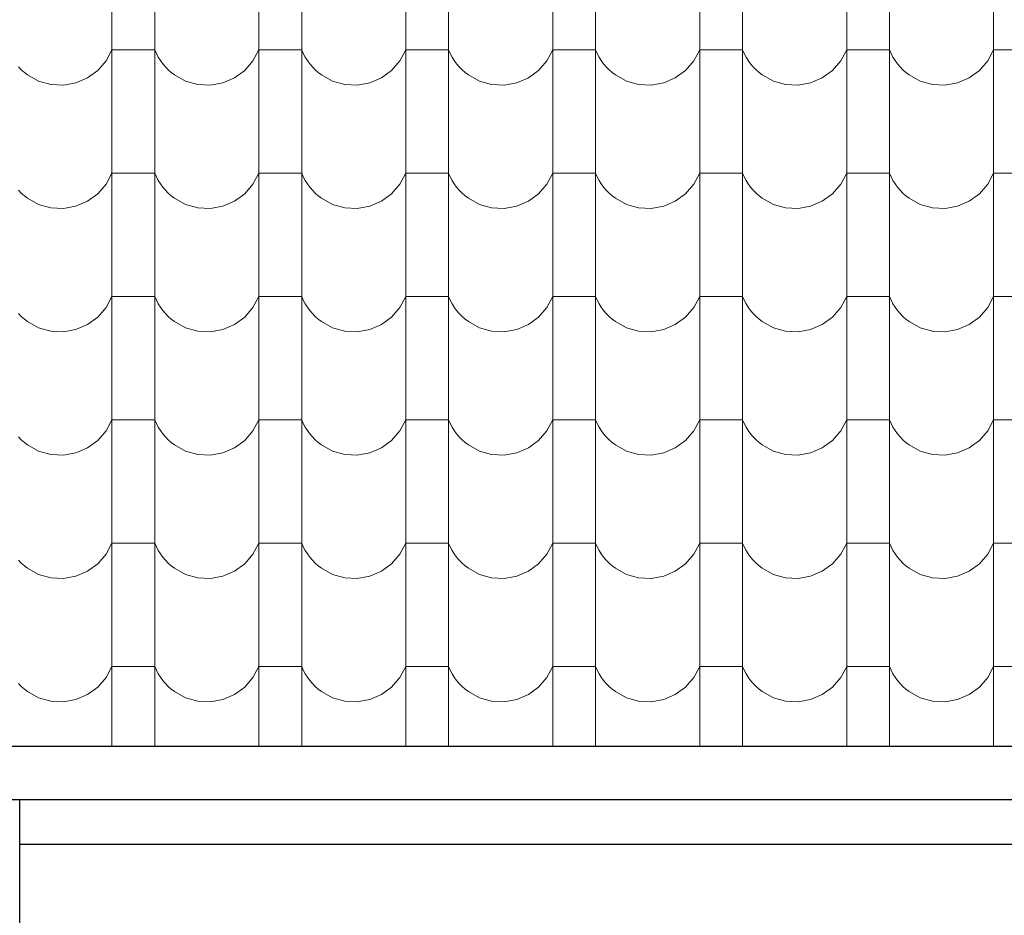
# Model space of a CAD drawing. Header units: millimetres. Extents: x -29624 to 9939, y -6894 to 6495.
# Tile 173 of 243: x 1704 to 1925, y -5473 to -5272. Entities that reach past the tile are written whole.
import ezdxf

# ---------------------------------------------------------------- set-up
doc = ezdxf.new("R2010")
doc.units = ezdxf.units.MM
doc.header["$MEASUREMENT"] = 0
doc.layers.add('810-G Ogólne', color=7, linetype='Continuous')
doc.layers.add('990-D Import IFC', color=7, linetype='Continuous')

# ---------------------------------------------------------------- blocks, each defined once
blk = doc.blocks.new('*X1830', base_point=(515069.4, 47309.9))
at = {"layer": '990-D Import IFC', "color": 251, "linetype": 'Continuous', "lineweight": 13, "true_color": 0x6a6a6a}
for p, q in [((527231.4, -40499.1), (527231.4, -40776.1)), ((527327.5, -40499.1), (527327.5, -40776.1)), ((527561.4, -40499.1), (527561.4, -40776.1)), ((527657.5, -40499.1), (527657.5, -40776.1)), ((527891.4, -40499.1), (527891.4, -40776.1)), ((527987.5, -40499.1), (527987.5, -40776.1)), ((528221.4, -40499.1), (528221.4, -40776.1)), ((528317.5, -40499.1), (528317.5, -40776.1)), ((528551.4, -40499.1), (528551.4, -40776.1)), ((528647.5, -40499.1), (528647.5, -40776.1)), ((528881.4, -40499.1), (528881.4, -40776.1)), ((528977.5, -40499.1), (528977.5, -40776.1)), ((529211.4, -40499.1), (529211.4, -40776.1)), ((527218.1, -40632.2), (527231.4, -40607.2)), ((527279.4, -40607.2), (527231.4, -40607.2)), ((527327.5, -40607.2), (527279.4, -40607.2)), ((527327.5, -40607.2), (527331.1, -40615.5)), ((527331.1, -40615.5), (527335.4, -40623.6)), ((527548.1, -40632.2), (527561.4, -40607.2)), ((527609.4, -40607.2), (527561.4, -40607.2)), ((527657.5, -40607.2), (527609.4, -40607.2)), ((527657.5, -40607.2), (527661.1, -40615.5)), ((527661.1, -40615.5), (527665.4, -40623.6)), ((527878.1, -40632.2), (527891.4, -40607.2)), ((527939.4, -40607.2), (527891.4, -40607.2)), ((527987.5, -40607.2), (527939.4, -40607.2)), ((527987.5, -40607.2), (527991.1, -40615.5)), ((527991.1, -40615.5), (527995.4, -40623.6)), ((528208.1, -40632.2), (528221.4, -40607.2)), ((528269.4, -40607.2), (528221.4, -40607.2)), ((528317.5, -40607.2), (528269.4, -40607.2)), ((528317.5, -40607.2), (528321.1, -40615.5)), ((528321.1, -40615.5), (528325.4, -40623.6)), ((528538.1, -40632.2), (528551.4, -40607.2)), ((528599.4, -40607.2), (528551.4, -40607.2)), ((528647.5, -40607.2), (528599.4, -40607.2)), ((528647.5, -40607.2), (528651.1, -40615.5)), ((528651.1, -40615.5), (528655.4, -40623.6)), ((528868.1, -40632.2), (528881.4, -40607.2)), ((528929.4, -40607.2), (528881.4, -40607.2)), ((528977.5, -40607.2), (528929.4, -40607.2)), ((528977.5, -40607.2), (528981.1, -40615.5)), ((528981.1, -40615.5), (528985.4, -40623.6)), ((529198.1, -40632.2), (529211.4, -40607.2)), ((529259.4, -40607.2), (529211.4, -40607.2)), ((527199.4, -40653.7), (527218.1, -40632.2)), ((527335.4, -40623.6), (527340.2, -40631.3)), ((527340.2, -40631.3), (527345.5, -40638.7)), ((527345.5, -40638.7), (527351.4, -40645.6)), ((527529.4, -40653.7), (527548.1, -40632.2)), ((527665.4, -40623.6), (527670.2, -40631.3)), ((527670.2, -40631.3), (527675.5, -40638.7)), ((527675.5, -40638.7), (527681.4, -40645.6)), ((527859.4, -40653.7), (527878.1, -40632.2)), ((527995.4, -40623.6), (528000.2, -40631.3)), ((528000.2, -40631.3), (528005.5, -40638.7)), ((528005.5, -40638.7), (528011.4, -40645.6)), ((528189.4, -40653.7), (528208.1, -40632.2)), ((528325.4, -40623.6), (528330.2, -40631.3)), ((528330.2, -40631.3), (528335.5, -40638.7)), ((528335.5, -40638.7), (528341.4, -40645.6)), ((528519.4, -40653.7), (528538.1, -40632.2)), ((528655.4, -40623.6), (528660.2, -40631.3)), ((528660.2, -40631.3), (528665.5, -40638.7)), ((528665.5, -40638.7), (528671.4, -40645.6)), ((528849.4, -40653.7), (528868.1, -40632.2)), ((528985.4, -40623.6), (528990.2, -40631.3)), ((528990.2, -40631.3), (528995.5, -40638.7)), ((528995.5, -40638.7), (529001.4, -40645.6)), ((529179.4, -40653.7), (529198.1, -40632.2)), ((527021.4, -40645.6), (527027.8, -40652.1)), ((527027.8, -40652.1), (527034.6, -40658.2)), ((527034.6, -40658.2), (527041.9, -40663.7)), ((527041.9, -40663.7), (527066.7, -40677.4)), ((527176.5, -40670.4), (527199.4, -40653.7)), ((527351.4, -40645.6), (527357.8, -40652.1)), ((527357.8, -40652.1), (527364.6, -40658.2)), ((527364.6, -40658.2), (527371.9, -40663.7)), ((527371.9, -40663.7), (527396.7, -40677.4)), ((527506.5, -40670.4), (527529.4, -40653.7)), ((527681.4, -40645.6), (527687.8, -40652.1)), ((527687.8, -40652.1), (527694.6, -40658.2)), ((527694.6, -40658.2), (527701.9, -40663.7)), ((527701.9, -40663.7), (527726.7, -40677.4)), ((527836.5, -40670.4), (527859.4, -40653.7)), ((528011.4, -40645.6), (528017.8, -40652.1)), ((528017.8, -40652.1), (528024.6, -40658.2)), ((528024.6, -40658.2), (528031.9, -40663.7)), ((528031.9, -40663.7), (528056.7, -40677.4)), ((528166.5, -40670.4), (528189.4, -40653.7)), ((528341.4, -40645.6), (528347.8, -40652.1)), ((528347.8, -40652.1), (528354.6, -40658.2)), ((528354.6, -40658.2), (528361.9, -40663.7)), ((528361.9, -40663.7), (528386.7, -40677.4)), ((528496.5, -40670.4), (528519.4, -40653.7)), ((528671.4, -40645.6), (528677.8, -40652.1)), ((528677.8, -40652.1), (528684.6, -40658.2)), ((528684.6, -40658.2), (528691.9, -40663.7)), ((528691.9, -40663.7), (528716.7, -40677.4)), ((528826.5, -40670.4), (528849.4, -40653.7)), ((529001.4, -40645.6), (529007.8, -40652.1)), ((529007.8, -40652.1), (529014.6, -40658.2)), ((529014.6, -40658.2), (529021.9, -40663.7)), ((529021.9, -40663.7), (529046.7, -40677.4)), ((529156.5, -40670.4), (529179.4, -40653.7)), ((527066.7, -40677.4), (527094.1, -40685.1)), ((527094.1, -40685.1), (527122.4, -40686.5)), ((527122.4, -40686.5), (527150.4, -40681.5)), ((527150.4, -40681.5), (527176.5, -40670.4)), ((527396.7, -40677.4), (527424.1, -40685.1)), ((527424.1, -40685.1), (527452.4, -40686.5)), ((527452.4, -40686.5), (527480.4, -40681.5)), ((527480.4, -40681.5), (527506.5, -40670.4)), ((527726.7, -40677.4), (527754.1, -40685.1)), ((527754.1, -40685.1), (527782.4, -40686.5)), ((527782.4, -40686.5), (527810.4, -40681.5)), ((527810.4, -40681.5), (527836.5, -40670.4)), ((528056.7, -40677.4), (528084.1, -40685.1)), ((528084.1, -40685.1), (528112.4, -40686.5)), ((528112.4, -40686.5), (528140.4, -40681.5)), ((528140.4, -40681.5), (528166.5, -40670.4)), ((528386.7, -40677.4), (528414.1, -40685.1)), ((528414.1, -40685.1), (528442.4, -40686.5)), ((528442.4, -40686.5), (528470.4, -40681.5)), ((528470.4, -40681.5), (528496.5, -40670.4)), ((528716.7, -40677.4), (528744.1, -40685.1)), ((528744.1, -40685.1), (528772.4, -40686.5)), ((528772.4, -40686.5), (528800.4, -40681.5)), ((528800.4, -40681.5), (528826.5, -40670.4)), ((529046.7, -40677.4), (529074.1, -40685.1)), ((529074.1, -40685.1), (529102.4, -40686.5)), ((529102.4, -40686.5), (529130.4, -40681.5)), ((529130.4, -40681.5), (529156.5, -40670.4)), ((527231.4, -40776.1), (527231.4, -41053.1)), ((527327.5, -40776.1), (527327.5, -41053.1)), ((527561.4, -40776.1), (527561.4, -41053.1)), ((527657.5, -40776.1), (527657.5, -41053.1)), ((527891.4, -40776.1), (527891.4, -41053.1)), ((527987.5, -40776.1), (527987.5, -41053.1)), ((528221.4, -40776.1), (528221.4, -41053.1)), ((528317.5, -40776.1), (528317.5, -41053.1)), ((528551.4, -40776.1), (528551.4, -41053.1)), ((528647.5, -40776.1), (528647.5, -41053.1)), ((528881.4, -40776.1), (528881.4, -41053.1)), ((528977.5, -40776.1), (528977.5, -41053.1)), ((529211.4, -40776.1), (529211.4, -41053.1)), ((527218.1, -40909.2), (527231.4, -40884.2)), ((527279.4, -40884.2), (527231.4, -40884.2)), ((527327.5, -40884.2), (527279.4, -40884.2)), ((527327.5, -40884.2), (527331.1, -40892.5)), ((527548.1, -40909.2), (527561.4, -40884.2)), ((527609.4, -40884.2), (527561.4, -40884.2)), ((527657.5, -40884.2), (527609.4, -40884.2)), ((527657.5, -40884.2), (527661.1, -40892.5)), ((527878.1, -40909.2), (527891.4, -40884.2)), ((527939.4, -40884.2), (527891.4, -40884.2)), ((527987.5, -40884.2), (527939.4, -40884.2)), ((527987.5, -40884.2), (527991.1, -40892.5)), ((528208.1, -40909.2), (528221.4, -40884.2)), ((528269.4, -40884.2), (528221.4, -40884.2)), ((528317.5, -40884.2), (528269.4, -40884.2)), ((528317.5, -40884.2), (528321.1, -40892.5)), ((528538.1, -40909.2), (528551.4, -40884.2)), ((528599.4, -40884.2), (528551.4, -40884.2)), ((528647.5, -40884.2), (528599.4, -40884.2)), ((528647.5, -40884.2), (528651.1, -40892.5)), ((528868.1, -40909.2), (528881.4, -40884.2)), ((528929.4, -40884.2), (528881.4, -40884.2)), ((528977.5, -40884.2), (528929.4, -40884.2)), ((528977.5, -40884.2), (528981.1, -40892.5)), ((529198.1, -40909.2), (529211.4, -40884.2)), ((529259.4, -40884.2), (529211.4, -40884.2)), ((527331.1, -40892.5), (527335.4, -40900.6)), ((527335.4, -40900.6), (527340.2, -40908.3)), ((527661.1, -40892.5), (527665.4, -40900.6)), ((527665.4, -40900.6), (527670.2, -40908.3)), ((527991.1, -40892.5), (527995.4, -40900.6)), ((527995.4, -40900.6), (528000.2, -40908.3)), ((528321.1, -40892.5), (528325.4, -40900.6)), ((528325.4, -40900.6), (528330.2, -40908.3)), ((528651.1, -40892.5), (528655.4, -40900.6)), ((528655.4, -40900.6), (528660.2, -40908.3)), ((528981.1, -40892.5), (528985.4, -40900.6)), ((528985.4, -40900.6), (528990.2, -40908.3)), ((527021.4, -40922.6), (527027.8, -40929.1)), ((527027.8, -40929.1), (527034.6, -40935.2)), ((527199.4, -40930.7), (527218.1, -40909.2)), ((527340.2, -40908.3), (527345.5, -40915.7)), ((527345.5, -40915.7), (527351.4, -40922.6)), ((527351.4, -40922.6), (527357.8, -40929.1)), ((527357.8, -40929.1), (527364.6, -40935.2)), ((527529.4, -40930.7), (527548.1, -40909.2)), ((527670.2, -40908.3), (527675.5, -40915.7)), ((527675.5, -40915.7), (527681.4, -40922.6)), ((527681.4, -40922.6), (527687.8, -40929.1)), ((527687.8, -40929.1), (527694.6, -40935.2)), ((527859.4, -40930.7), (527878.1, -40909.2)), ((528000.2, -40908.3), (528005.5, -40915.7)), ((528005.5, -40915.7), (528011.4, -40922.6)), ((528011.4, -40922.6), (528017.8, -40929.1)), ((528017.8, -40929.1), (528024.6, -40935.2)), ((528189.4, -40930.7), (528208.1, -40909.2)), ((528330.2, -40908.3), (528335.5, -40915.7)), ((528335.5, -40915.7), (528341.4, -40922.6)), ((528341.4, -40922.6), (528347.8, -40929.1)), ((528347.8, -40929.1), (528354.6, -40935.2)), ((528519.4, -40930.7), (528538.1, -40909.2)), ((528660.2, -40908.3), (528665.5, -40915.7)), ((528665.5, -40915.7), (528671.4, -40922.6)), ((528671.4, -40922.6), (528677.8, -40929.1)), ((528677.8, -40929.1), (528684.6, -40935.2)), ((528849.4, -40930.7), (528868.1, -40909.2)), ((528990.2, -40908.3), (528995.5, -40915.7)), ((528995.5, -40915.7), (529001.4, -40922.6)), ((529001.4, -40922.6), (529007.8, -40929.1)), ((529007.8, -40929.1), (529014.6, -40935.2)), ((529179.4, -40930.7), (529198.1, -40909.2)), ((527034.6, -40935.2), (527041.9, -40940.7)), ((527041.9, -40940.7), (527066.7, -40954.4)), ((527150.4, -40958.5), (527176.5, -40947.4)), ((527176.5, -40947.4), (527199.4, -40930.7)), ((527364.6, -40935.2), (527371.9, -40940.7)), ((527371.9, -40940.7), (527396.7, -40954.4)), ((527480.4, -40958.5), (527506.5, -40947.4)), ((527506.5, -40947.4), (527529.4, -40930.7)), ((527694.6, -40935.2), (527701.9, -40940.7)), ((527701.9, -40940.7), (527726.7, -40954.4)), ((527810.4, -40958.5), (527836.5, -40947.4)), ((527836.5, -40947.4), (527859.4, -40930.7)), ((528024.6, -40935.2), (528031.9, -40940.7)), ((528031.9, -40940.7), (528056.7, -40954.4)), ((528140.4, -40958.5), (528166.5, -40947.4)), ((528166.5, -40947.4), (528189.4, -40930.7)), ((528354.6, -40935.2), (528361.9, -40940.7)), ((528361.9, -40940.7), (528386.7, -40954.4)), ((528470.4, -40958.5), (528496.5, -40947.4)), ((528496.5, -40947.4), (528519.4, -40930.7)), ((528684.6, -40935.2), (528691.9, -40940.7)), ((528691.9, -40940.7), (528716.7, -40954.4)), ((528800.4, -40958.5), (528826.5, -40947.4)), ((528826.5, -40947.4), (528849.4, -40930.7)), ((529014.6, -40935.2), (529021.9, -40940.7)), ((529021.9, -40940.7), (529046.7, -40954.4)), ((529130.4, -40958.5), (529156.5, -40947.4)), ((529156.5, -40947.4), (529179.4, -40930.7)), ((527066.7, -40954.4), (527094.1, -40962.1)), ((527094.1, -40962.1), (527122.4, -40963.5)), ((527122.4, -40963.5), (527150.4, -40958.5)), ((527396.7, -40954.4), (527424.1, -40962.1)), ((527424.1, -40962.1), (527452.4, -40963.5)), ((527452.4, -40963.5), (527480.4, -40958.5)), ((527726.7, -40954.4), (527754.1, -40962.1)), ((527754.1, -40962.1), (527782.4, -40963.5)), ((527782.4, -40963.5), (527810.4, -40958.5)), ((528056.7, -40954.4), (528084.1, -40962.1)), ((528084.1, -40962.1), (528112.4, -40963.5)), ((528112.4, -40963.5), (528140.4, -40958.5)), ((528386.7, -40954.4), (528414.1, -40962.1)), ((528414.1, -40962.1), (528442.4, -40963.5)), ((528442.4, -40963.5), (528470.4, -40958.5)), ((528716.7, -40954.4), (528744.1, -40962.1)), ((528744.1, -40962.1), (528772.4, -40963.5)), ((528772.4, -40963.5), (528800.4, -40958.5)), ((529046.7, -40954.4), (529074.1, -40962.1)), ((529074.1, -40962.1), (529102.4, -40963.5)), ((529102.4, -40963.5), (529130.4, -40958.5)), ((527231.4, -41053.1), (527231.4, -41330.1)), ((527327.5, -41053.1), (527327.5, -41330.1)), ((527561.4, -41053.1), (527561.4, -41330.1)), ((527657.5, -41053.1), (527657.5, -41330.1)), ((527891.4, -41053.1), (527891.4, -41330.1)), ((527987.5, -41053.1), (527987.5, -41330.1)), ((528221.4, -41053.1), (528221.4, -41330.1)), ((528317.5, -41053.1), (528317.5, -41330.1)), ((528551.4, -41053.1), (528551.4, -41330.1)), ((528647.5, -41053.1), (528647.5, -41330.1)), ((528881.4, -41053.1), (528881.4, -41330.1)), ((528977.5, -41053.1), (528977.5, -41330.1)), ((529211.4, -41053.1), (529211.4, -41330.1)), ((527218.1, -41186.2), (527231.4, -41161.2)), ((527279.4, -41161.2), (527231.4, -41161.2)), ((527327.5, -41161.2), (527279.4, -41161.2)), ((527327.5, -41161.2), (527331.1, -41169.5)), ((527331.1, -41169.5), (527335.4, -41177.6)), ((527548.1, -41186.2), (527561.4, -41161.2)), ((527609.4, -41161.2), (527561.4, -41161.2)), ((527657.5, -41161.2), (527609.4, -41161.2)), ((527657.5, -41161.2), (527661.1, -41169.5)), ((527661.1, -41169.5), (527665.4, -41177.6)), ((527878.1, -41186.2), (527891.4, -41161.2)), ((527939.4, -41161.2), (527891.4, -41161.2)), ((527987.5, -41161.2), (527939.4, -41161.2)), ((527987.5, -41161.2), (527991.1, -41169.5)), ((527991.1, -41169.5), (527995.4, -41177.6)), ((528208.1, -41186.2), (528221.4, -41161.2)), ((528269.4, -41161.2), (528221.4, -41161.2)), ((528317.5, -41161.2), (528269.4, -41161.2)), ((528317.5, -41161.2), (528321.1, -41169.5)), ((528321.1, -41169.5), (528325.4, -41177.6)), ((528538.1, -41186.2), (528551.4, -41161.2)), ((528599.4, -41161.2), (528551.4, -41161.2)), ((528647.5, -41161.2), (528599.4, -41161.2)), ((528647.5, -41161.2), (528651.1, -41169.5)), ((528651.1, -41169.5), (528655.4, -41177.6)), ((528868.1, -41186.2), (528881.4, -41161.2)), ((528929.4, -41161.2), (528881.4, -41161.2)), ((528977.5, -41161.2), (528929.4, -41161.2)), ((528977.5, -41161.2), (528981.1, -41169.5)), ((528981.1, -41169.5), (528985.4, -41177.6)), ((529198.1, -41186.2), (529211.4, -41161.2)), ((529259.4, -41161.2), (529211.4, -41161.2)), ((527199.4, -41207.7), (527218.1, -41186.2)), ((527335.4, -41177.6), (527340.2, -41185.3)), ((527340.2, -41185.3), (527345.5, -41192.7)), ((527345.5, -41192.7), (527351.4, -41199.6)), ((527529.4, -41207.7), (527548.1, -41186.2)), ((527665.4, -41177.6), (527670.2, -41185.3)), ((527670.2, -41185.3), (527675.5, -41192.7)), ((527675.5, -41192.7), (527681.4, -41199.6)), ((527859.4, -41207.7), (527878.1, -41186.2)), ((527995.4, -41177.6), (528000.2, -41185.3)), ((528000.2, -41185.3), (528005.5, -41192.7)), ((528005.5, -41192.7), (528011.4, -41199.6)), ((528189.4, -41207.7), (528208.1, -41186.2)), ((528325.4, -41177.6), (528330.2, -41185.3)), ((528330.2, -41185.3), (528335.5, -41192.7)), ((528335.5, -41192.7), (528341.4, -41199.6)), ((528519.4, -41207.7), (528538.1, -41186.2)), ((528655.4, -41177.6), (528660.2, -41185.3)), ((528660.2, -41185.3), (528665.5, -41192.7)), ((528665.5, -41192.7), (528671.4, -41199.6)), ((528849.4, -41207.7), (528868.1, -41186.2)), ((528985.4, -41177.6), (528990.2, -41185.3)), ((528990.2, -41185.3), (528995.5, -41192.7)), ((528995.5, -41192.7), (529001.4, -41199.6)), ((529179.4, -41207.7), (529198.1, -41186.2)), ((527021.4, -41199.6), (527027.8, -41206.1)), ((527027.8, -41206.1), (527034.6, -41212.2)), ((527034.6, -41212.2), (527041.9, -41217.7)), ((527176.5, -41224.4), (527199.4, -41207.7)), ((527351.4, -41199.6), (527357.8, -41206.1)), ((527357.8, -41206.1), (527364.6, -41212.2)), ((527364.6, -41212.2), (527371.9, -41217.7)), ((527506.5, -41224.4), (527529.4, -41207.7)), ((527681.4, -41199.6), (527687.8, -41206.1)), ((527687.8, -41206.1), (527694.6, -41212.2)), ((527694.6, -41212.2), (527701.9, -41217.7)), ((527836.5, -41224.4), (527859.4, -41207.7)), ((528011.4, -41199.6), (528017.8, -41206.1)), ((528017.8, -41206.1), (528024.6, -41212.2)), ((528024.6, -41212.2), (528031.9, -41217.7)), ((528166.5, -41224.4), (528189.4, -41207.7)), ((528341.4, -41199.6), (528347.8, -41206.1)), ((528347.8, -41206.1), (528354.6, -41212.2)), ((528354.6, -41212.2), (528361.9, -41217.7)), ((528496.5, -41224.4), (528519.4, -41207.7)), ((528671.4, -41199.6), (528677.8, -41206.1)), ((528677.8, -41206.1), (528684.6, -41212.2)), ((528684.6, -41212.2), (528691.9, -41217.7)), ((528826.5, -41224.4), (528849.4, -41207.7)), ((529001.4, -41199.6), (529007.8, -41206.1)), ((529007.8, -41206.1), (529014.6, -41212.2)), ((529014.6, -41212.2), (529021.9, -41217.7)), ((529156.5, -41224.4), (529179.4, -41207.7)), ((527041.9, -41217.7), (527066.7, -41231.4)), ((527066.7, -41231.4), (527094.1, -41239.1)), ((527094.1, -41239.1), (527122.4, -41240.5)), ((527122.4, -41240.5), (527150.4, -41235.5)), ((527150.4, -41235.5), (527176.5, -41224.4)), ((527371.9, -41217.7), (527396.7, -41231.4)), ((527396.7, -41231.4), (527424.1, -41239.1)), ((527424.1, -41239.1), (527452.4, -41240.5)), ((527452.4, -41240.5), (527480.4, -41235.5)), ((527480.4, -41235.5), (527506.5, -41224.4)), ((527701.9, -41217.7), (527726.7, -41231.4)), ((527726.7, -41231.4), (527754.1, -41239.1)), ((527754.1, -41239.1), (527782.4, -41240.5)), ((527782.4, -41240.5), (527810.4, -41235.5)), ((527810.4, -41235.5), (527836.5, -41224.4)), ((528031.9, -41217.7), (528056.7, -41231.4)), ((528056.7, -41231.4), (528084.1, -41239.1)), ((528084.1, -41239.1), (528112.4, -41240.5)), ((528112.4, -41240.5), (528140.4, -41235.5)), ((528140.4, -41235.5), (528166.5, -41224.4)), ((528361.9, -41217.7), (528386.7, -41231.4)), ((528386.7, -41231.4), (528414.1, -41239.1)), ((528414.1, -41239.1), (528442.4, -41240.5)), ((528442.4, -41240.5), (528470.4, -41235.5)), ((528470.4, -41235.5), (528496.5, -41224.4)), ((528691.9, -41217.7), (528716.7, -41231.4)), ((528716.7, -41231.4), (528744.1, -41239.1)), ((528744.1, -41239.1), (528772.4, -41240.5)), ((528772.4, -41240.5), (528800.4, -41235.5)), ((528800.4, -41235.5), (528826.5, -41224.4)), ((529021.9, -41217.7), (529046.7, -41231.4)), ((529046.7, -41231.4), (529074.1, -41239.1)), ((529074.1, -41239.1), (529102.4, -41240.5)), ((529102.4, -41240.5), (529130.4, -41235.5)), ((529130.4, -41235.5), (529156.5, -41224.4)), ((527231.4, -41330.1), (527231.4, -41607.1)), ((527327.5, -41330.1), (527327.5, -41607.1)), ((527561.4, -41330.1), (527561.4, -41607.1)), ((527657.5, -41330.1), (527657.5, -41607.1)), ((527891.4, -41330.1), (527891.4, -41607.1)), ((527987.5, -41330.1), (527987.5, -41607.1)), ((528221.4, -41330.1), (528221.4, -41607.1)), ((528317.5, -41330.1), (528317.5, -41607.1)), ((528551.4, -41330.1), (528551.4, -41607.1)), ((528647.5, -41330.1), (528647.5, -41607.1)), ((528881.4, -41330.1), (528881.4, -41607.1)), ((528977.5, -41330.1), (528977.5, -41607.1)), ((529211.4, -41330.1), (529211.4, -41607.1)), ((527218.1, -41463.2), (527231.4, -41438.2)), ((527279.4, -41438.2), (527231.4, -41438.2)), ((527327.5, -41438.2), (527279.4, -41438.2)), ((527327.5, -41438.2), (527331.1, -41446.5)), ((527548.1, -41463.2), (527561.4, -41438.2)), ((527609.4, -41438.2), (527561.4, -41438.2)), ((527657.5, -41438.2), (527609.4, -41438.2)), ((527657.5, -41438.2), (527661.1, -41446.5)), ((527878.1, -41463.2), (527891.4, -41438.2)), ((527939.4, -41438.2), (527891.4, -41438.2)), ((527987.5, -41438.2), (527939.4, -41438.2)), ((527987.5, -41438.2), (527991.1, -41446.5)), ((528208.1, -41463.2), (528221.4, -41438.2)), ((528269.4, -41438.2), (528221.4, -41438.2)), ((528317.5, -41438.2), (528269.4, -41438.2)), ((528317.5, -41438.2), (528321.1, -41446.5)), ((528538.1, -41463.2), (528551.4, -41438.2)), ((528599.4, -41438.2), (528551.4, -41438.2)), ((528647.5, -41438.2), (528599.4, -41438.2)), ((528647.5, -41438.2), (528651.1, -41446.5)), ((528868.1, -41463.2), (528881.4, -41438.2)), ((528929.4, -41438.2), (528881.4, -41438.2)), ((528977.5, -41438.2), (528929.4, -41438.2)), ((528977.5, -41438.2), (528981.1, -41446.5)), ((529198.1, -41463.2), (529211.4, -41438.2)), ((529259.4, -41438.2), (529211.4, -41438.2)), ((527331.1, -41446.5), (527335.4, -41454.6)), ((527335.4, -41454.6), (527340.2, -41462.3)), ((527661.1, -41446.5), (527665.4, -41454.6)), ((527665.4, -41454.6), (527670.2, -41462.3)), ((527991.1, -41446.5), (527995.4, -41454.6)), ((527995.4, -41454.6), (528000.2, -41462.3)), ((528321.1, -41446.5), (528325.4, -41454.6)), ((528325.4, -41454.6), (528330.2, -41462.3)), ((528651.1, -41446.5), (528655.4, -41454.6)), ((528655.4, -41454.6), (528660.2, -41462.3)), ((528981.1, -41446.5), (528985.4, -41454.6)), ((528985.4, -41454.6), (528990.2, -41462.3)), ((527021.4, -41476.6), (527027.8, -41483.1)), ((527199.4, -41484.7), (527218.1, -41463.2)), ((527340.2, -41462.3), (527345.5, -41469.7)), ((527345.5, -41469.7), (527351.4, -41476.6)), ((527351.4, -41476.6), (527357.8, -41483.1)), ((527529.4, -41484.7), (527548.1, -41463.2)), ((527670.2, -41462.3), (527675.5, -41469.7)), ((527675.5, -41469.7), (527681.4, -41476.6)), ((527681.4, -41476.6), (527687.8, -41483.1)), ((527859.4, -41484.7), (527878.1, -41463.2)), ((528000.2, -41462.3), (528005.5, -41469.7)), ((528005.5, -41469.7), (528011.4, -41476.6)), ((528011.4, -41476.6), (528017.8, -41483.1)), ((528189.4, -41484.7), (528208.1, -41463.2)), ((528330.2, -41462.3), (528335.5, -41469.7)), ((528335.5, -41469.7), (528341.4, -41476.6)), ((528341.4, -41476.6), (528347.8, -41483.1)), ((528519.4, -41484.7), (528538.1, -41463.2)), ((528660.2, -41462.3), (528665.5, -41469.7)), ((528665.5, -41469.7), (528671.4, -41476.6)), ((528671.4, -41476.6), (528677.8, -41483.1)), ((528849.4, -41484.7), (528868.1, -41463.2)), ((528990.2, -41462.3), (528995.5, -41469.7)), ((528995.5, -41469.7), (529001.4, -41476.6)), ((529001.4, -41476.6), (529007.8, -41483.1)), ((529179.4, -41484.7), (529198.1, -41463.2)), ((527027.8, -41483.1), (527034.6, -41489.2)), ((527034.6, -41489.2), (527041.9, -41494.7)), ((527041.9, -41494.7), (527066.7, -41508.4)), ((527150.4, -41512.5), (527176.5, -41501.4)), ((527176.5, -41501.4), (527199.4, -41484.7)), ((527357.8, -41483.1), (527364.6, -41489.2)), ((527364.6, -41489.2), (527371.9, -41494.7)), ((527371.9, -41494.7), (527396.7, -41508.4)), ((527480.4, -41512.5), (527506.5, -41501.4)), ((527506.5, -41501.4), (527529.4, -41484.7)), ((527687.8, -41483.1), (527694.6, -41489.2)), ((527694.6, -41489.2), (527701.9, -41494.7)), ((527701.9, -41494.7), (527726.7, -41508.4)), ((527810.4, -41512.5), (527836.5, -41501.4)), ((527836.5, -41501.4), (527859.4, -41484.7)), ((528017.8, -41483.1), (528024.6, -41489.2)), ((528024.6, -41489.2), (528031.9, -41494.7)), ((528031.9, -41494.7), (528056.7, -41508.4)), ((528140.4, -41512.5), (528166.5, -41501.4)), ((528166.5, -41501.4), (528189.4, -41484.7)), ((528347.8, -41483.1), (528354.6, -41489.2)), ((528354.6, -41489.2), (528361.9, -41494.7)), ((528361.9, -41494.7), (528386.7, -41508.4)), ((528470.4, -41512.5), (528496.5, -41501.4)), ((528496.5, -41501.4), (528519.4, -41484.7)), ((528677.8, -41483.1), (528684.6, -41489.2)), ((528684.6, -41489.2), (528691.9, -41494.7)), ((528691.9, -41494.7), (528716.7, -41508.4)), ((528800.4, -41512.5), (528826.5, -41501.4)), ((528826.5, -41501.4), (528849.4, -41484.7)), ((529007.8, -41483.1), (529014.6, -41489.2)), ((529014.6, -41489.2), (529021.9, -41494.7)), ((529021.9, -41494.7), (529046.7, -41508.4)), ((529130.4, -41512.5), (529156.5, -41501.4)), ((529156.5, -41501.4), (529179.4, -41484.7)), ((527066.7, -41508.4), (527094.1, -41516.1)), ((527094.1, -41516.1), (527122.4, -41517.5)), ((527122.4, -41517.5), (527150.4, -41512.5)), ((527396.7, -41508.4), (527424.1, -41516.1)), ((527424.1, -41516.1), (527452.4, -41517.5)), ((527452.4, -41517.5), (527480.4, -41512.5)), ((527726.7, -41508.4), (527754.1, -41516.1)), ((527754.1, -41516.1), (527782.4, -41517.5)), ((527782.4, -41517.5), (527810.4, -41512.5)), ((528056.7, -41508.4), (528084.1, -41516.1)), ((528084.1, -41516.1), (528112.4, -41517.5)), ((528112.4, -41517.5), (528140.4, -41512.5)), ((528386.7, -41508.4), (528414.1, -41516.1)), ((528414.1, -41516.1), (528442.4, -41517.5)), ((528442.4, -41517.5), (528470.4, -41512.5)), ((528716.7, -41508.4), (528744.1, -41516.1)), ((528744.1, -41516.1), (528772.4, -41517.5)), ((528772.4, -41517.5), (528800.4, -41512.5)), ((529046.7, -41508.4), (529074.1, -41516.1)), ((529074.1, -41516.1), (529102.4, -41517.5)), ((529102.4, -41517.5), (529130.4, -41512.5)), ((527231.4, -41607.1), (527231.4, -41884.1)), ((527327.5, -41607.1), (527327.5, -41884.1)), ((527561.4, -41607.1), (527561.4, -41884.1)), ((527657.5, -41607.1), (527657.5, -41884.1)), ((527891.4, -41607.1), (527891.4, -41884.1)), ((527987.5, -41607.1), (527987.5, -41884.1)), ((528221.4, -41607.1), (528221.4, -41884.1)), ((528317.5, -41607.1), (528317.5, -41884.1)), ((528551.4, -41607.1), (528551.4, -41884.1)), ((528647.5, -41607.1), (528647.5, -41884.1)), ((528881.4, -41607.1), (528881.4, -41884.1)), ((528977.5, -41607.1), (528977.5, -41884.1)), ((529211.4, -41607.1), (529211.4, -41884.1)), ((527218.1, -41740.2), (527231.4, -41715.2)), ((527279.4, -41715.2), (527231.4, -41715.2)), ((527327.5, -41715.2), (527279.4, -41715.2)), ((527327.5, -41715.2), (527331.1, -41723.5)), ((527331.1, -41723.5), (527335.4, -41731.6)), ((527548.1, -41740.2), (527561.4, -41715.2)), ((527609.4, -41715.2), (527561.4, -41715.2)), ((527657.5, -41715.2), (527609.4, -41715.2)), ((527657.5, -41715.2), (527661.1, -41723.5)), ((527661.1, -41723.5), (527665.4, -41731.6)), ((527878.1, -41740.2), (527891.4, -41715.2)), ((527939.4, -41715.2), (527891.4, -41715.2)), ((527987.5, -41715.2), (527939.4, -41715.2)), ((527987.5, -41715.2), (527991.1, -41723.5)), ((527991.1, -41723.5), (527995.4, -41731.6)), ((528208.1, -41740.2), (528221.4, -41715.2)), ((528269.4, -41715.2), (528221.4, -41715.2)), ((528317.5, -41715.2), (528269.4, -41715.2)), ((528317.5, -41715.2), (528321.1, -41723.5)), ((528321.1, -41723.5), (528325.4, -41731.6)), ((528538.1, -41740.2), (528551.4, -41715.2)), ((528599.4, -41715.2), (528551.4, -41715.2)), ((528647.5, -41715.2), (528599.4, -41715.2)), ((528647.5, -41715.2), (528651.1, -41723.5)), ((528651.1, -41723.5), (528655.4, -41731.6)), ((528868.1, -41740.2), (528881.4, -41715.2)), ((528929.4, -41715.2), (528881.4, -41715.2)), ((528977.5, -41715.2), (528929.4, -41715.2)), ((528977.5, -41715.2), (528981.1, -41723.5)), ((528981.1, -41723.5), (528985.4, -41731.6)), ((529198.1, -41740.2), (529211.4, -41715.2)), ((529259.4, -41715.2), (529211.4, -41715.2)), ((527199.4, -41761.7), (527218.1, -41740.2)), ((527335.4, -41731.6), (527340.2, -41739.3)), ((527340.2, -41739.3), (527345.5, -41746.7)), ((527345.5, -41746.7), (527351.4, -41753.6)), ((527529.4, -41761.7), (527548.1, -41740.2)), ((527665.4, -41731.6), (527670.2, -41739.3)), ((527670.2, -41739.3), (527675.5, -41746.7)), ((527675.5, -41746.7), (527681.4, -41753.6)), ((527859.4, -41761.7), (527878.1, -41740.2)), ((527995.4, -41731.6), (528000.2, -41739.3)), ((528000.2, -41739.3), (528005.5, -41746.7)), ((528005.5, -41746.7), (528011.4, -41753.6)), ((528189.4, -41761.7), (528208.1, -41740.2)), ((528325.4, -41731.6), (528330.2, -41739.3)), ((528330.2, -41739.3), (528335.5, -41746.7)), ((528335.5, -41746.7), (528341.4, -41753.6)), ((528519.4, -41761.7), (528538.1, -41740.2)), ((528655.4, -41731.6), (528660.2, -41739.3)), ((528660.2, -41739.3), (528665.5, -41746.7)), ((528665.5, -41746.7), (528671.4, -41753.6)), ((528849.4, -41761.7), (528868.1, -41740.2)), ((528985.4, -41731.6), (528990.2, -41739.3)), ((528990.2, -41739.3), (528995.5, -41746.7)), ((528995.5, -41746.7), (529001.4, -41753.6)), ((529179.4, -41761.7), (529198.1, -41740.2)), ((527021.4, -41753.6), (527027.8, -41760.1)), ((527027.8, -41760.1), (527034.6, -41766.2)), ((527034.6, -41766.2), (527041.9, -41771.7)), ((527176.5, -41778.4), (527199.4, -41761.7)), ((527351.4, -41753.6), (527357.8, -41760.1)), ((527357.8, -41760.1), (527364.6, -41766.2)), ((527364.6, -41766.2), (527371.9, -41771.7)), ((527506.5, -41778.4), (527529.4, -41761.7)), ((527681.4, -41753.6), (527687.8, -41760.1)), ((527687.8, -41760.1), (527694.6, -41766.2)), ((527694.6, -41766.2), (527701.9, -41771.7)), ((527836.5, -41778.4), (527859.4, -41761.7)), ((528011.4, -41753.6), (528017.8, -41760.1)), ((528017.8, -41760.1), (528024.6, -41766.2)), ((528024.6, -41766.2), (528031.9, -41771.7)), ((528166.5, -41778.4), (528189.4, -41761.7)), ((528341.4, -41753.6), (528347.8, -41760.1)), ((528347.8, -41760.1), (528354.6, -41766.2)), ((528354.6, -41766.2), (528361.9, -41771.7)), ((528496.5, -41778.4), (528519.4, -41761.7)), ((528671.4, -41753.6), (528677.8, -41760.1)), ((528677.8, -41760.1), (528684.6, -41766.2)), ((528684.6, -41766.2), (528691.9, -41771.7)), ((528826.5, -41778.4), (528849.4, -41761.7)), ((529001.4, -41753.6), (529007.8, -41760.1)), ((529007.8, -41760.1), (529014.6, -41766.2)), ((529014.6, -41766.2), (529021.9, -41771.7)), ((529156.5, -41778.4), (529179.4, -41761.7)), ((527041.9, -41771.7), (527066.7, -41785.4)), ((527066.7, -41785.4), (527094.1, -41793.1)), ((527122.4, -41794.5), (527150.4, -41789.5)), ((527150.4, -41789.5), (527176.5, -41778.4)), ((527371.9, -41771.7), (527396.7, -41785.4)), ((527396.7, -41785.4), (527424.1, -41793.1)), ((527452.4, -41794.5), (527480.4, -41789.5)), ((527480.4, -41789.5), (527506.5, -41778.4)), ((527701.9, -41771.7), (527726.7, -41785.4)), ((527726.7, -41785.4), (527754.1, -41793.1)), ((527782.4, -41794.5), (527810.4, -41789.5)), ((527810.4, -41789.5), (527836.5, -41778.4)), ((528031.9, -41771.7), (528056.7, -41785.4)), ((528056.7, -41785.4), (528084.1, -41793.1)), ((528112.4, -41794.5), (528140.4, -41789.5)), ((528140.4, -41789.5), (528166.5, -41778.4)), ((528361.9, -41771.7), (528386.7, -41785.4)), ((528386.7, -41785.4), (528414.1, -41793.1)), ((528442.4, -41794.5), (528470.4, -41789.5)), ((528470.4, -41789.5), (528496.5, -41778.4)), ((528691.9, -41771.7), (528716.7, -41785.4)), ((528716.7, -41785.4), (528744.1, -41793.1)), ((528772.4, -41794.5), (528800.4, -41789.5)), ((528800.4, -41789.5), (528826.5, -41778.4)), ((529021.9, -41771.7), (529046.7, -41785.4)), ((529046.7, -41785.4), (529074.1, -41793.1)), ((529102.4, -41794.5), (529130.4, -41789.5)), ((529130.4, -41789.5), (529156.5, -41778.4)), ((527094.1, -41793.1), (527122.4, -41794.5)), ((527424.1, -41793.1), (527452.4, -41794.5)), ((527754.1, -41793.1), (527782.4, -41794.5)), ((528084.1, -41793.1), (528112.4, -41794.5)), ((528414.1, -41793.1), (528442.4, -41794.5)), ((528744.1, -41793.1), (528772.4, -41794.5)), ((529074.1, -41793.1), (529102.4, -41794.5)), ((527231.4, -41884.1), (527231.4, -42161.1)), ((527327.5, -41884.1), (527327.5, -42161.1)), ((527561.4, -41884.1), (527561.4, -42161.1)), ((527657.5, -41884.1), (527657.5, -42161.1)), ((527891.4, -41884.1), (527891.4, -42161.1)), ((527987.5, -41884.1), (527987.5, -42161.1)), ((528221.4, -41884.1), (528221.4, -42161.1)), ((528317.5, -41884.1), (528317.5, -42161.1)), ((528551.4, -41884.1), (528551.4, -42161.1)), ((528647.5, -41884.1), (528647.5, -42161.1)), ((528881.4, -41884.1), (528881.4, -42161.1)), ((528977.5, -41884.1), (528977.5, -42161.1)), ((529211.4, -41884.1), (529211.4, -42161.1)), ((527218.1, -42017.2), (527231.4, -41992.2)), ((527279.4, -41992.2), (527231.4, -41992.2)), ((527327.5, -41992.2), (527279.4, -41992.2)), ((527327.5, -41992.2), (527331.1, -42000.5)), ((527331.1, -42000.5), (527335.4, -42008.6)), ((527335.4, -42008.6), (527340.2, -42016.3)), ((527548.1, -42017.2), (527561.4, -41992.2)), ((527609.4, -41992.2), (527561.4, -41992.2)), ((527657.5, -41992.2), (527609.4, -41992.2)), ((527657.5, -41992.2), (527661.1, -42000.5)), ((527661.1, -42000.5), (527665.4, -42008.6)), ((527665.4, -42008.6), (527670.2, -42016.3)), ((527878.1, -42017.2), (527891.4, -41992.2)), ((527939.4, -41992.2), (527891.4, -41992.2)), ((527987.5, -41992.2), (527939.4, -41992.2)), ((527987.5, -41992.2), (527991.1, -42000.5)), ((527991.1, -42000.5), (527995.4, -42008.6)), ((527995.4, -42008.6), (528000.2, -42016.3)), ((528208.1, -42017.2), (528221.4, -41992.2)), ((528269.4, -41992.2), (528221.4, -41992.2)), ((528317.5, -41992.2), (528269.4, -41992.2)), ((528317.5, -41992.2), (528321.1, -42000.5)), ((528321.1, -42000.5), (528325.4, -42008.6)), ((528325.4, -42008.6), (528330.2, -42016.3)), ((528538.1, -42017.2), (528551.4, -41992.2)), ((528599.4, -41992.2), (528551.4, -41992.2)), ((528647.5, -41992.2), (528599.4, -41992.2)), ((528647.5, -41992.2), (528651.1, -42000.5)), ((528651.1, -42000.5), (528655.4, -42008.6)), ((528655.4, -42008.6), (528660.2, -42016.3)), ((528868.1, -42017.2), (528881.4, -41992.2)), ((528929.4, -41992.2), (528881.4, -41992.2)), ((528977.5, -41992.2), (528929.4, -41992.2)), ((528977.5, -41992.2), (528981.1, -42000.5)), ((528981.1, -42000.5), (528985.4, -42008.6)), ((528985.4, -42008.6), (528990.2, -42016.3)), ((529198.1, -42017.2), (529211.4, -41992.2)), ((529259.4, -41992.2), (529211.4, -41992.2)), ((527021.4, -42030.6), (527027.8, -42037.1)), ((527199.4, -42038.7), (527218.1, -42017.2)), ((527340.2, -42016.3), (527345.5, -42023.7)), ((527345.5, -42023.7), (527351.4, -42030.6)), ((527351.4, -42030.6), (527357.8, -42037.1)), ((527529.4, -42038.7), (527548.1, -42017.2)), ((527670.2, -42016.3), (527675.5, -42023.7)), ((527675.5, -42023.7), (527681.4, -42030.6)), ((527681.4, -42030.6), (527687.8, -42037.1)), ((527859.4, -42038.7), (527878.1, -42017.2)), ((528000.2, -42016.3), (528005.5, -42023.7)), ((528005.5, -42023.7), (528011.4, -42030.6)), ((528011.4, -42030.6), (528017.8, -42037.1)), ((528189.4, -42038.7), (528208.1, -42017.2)), ((528330.2, -42016.3), (528335.5, -42023.7)), ((528335.5, -42023.7), (528341.4, -42030.6)), ((528341.4, -42030.6), (528347.8, -42037.1)), ((528519.4, -42038.7), (528538.1, -42017.2)), ((528660.2, -42016.3), (528665.5, -42023.7)), ((528665.5, -42023.7), (528671.4, -42030.6)), ((528671.4, -42030.6), (528677.8, -42037.1)), ((528849.4, -42038.7), (528868.1, -42017.2)), ((528990.2, -42016.3), (528995.5, -42023.7)), ((528995.5, -42023.7), (529001.4, -42030.6)), ((529001.4, -42030.6), (529007.8, -42037.1)), ((529179.4, -42038.7), (529198.1, -42017.2)), ((527027.8, -42037.1), (527034.6, -42043.2)), ((527034.6, -42043.2), (527041.9, -42048.7)), ((527041.9, -42048.7), (527066.7, -42062.4)), ((527150.4, -42066.5), (527176.5, -42055.4)), ((527176.5, -42055.4), (527199.4, -42038.7)), ((527357.8, -42037.1), (527364.6, -42043.2)), ((527364.6, -42043.2), (527371.9, -42048.7)), ((527371.9, -42048.7), (527396.7, -42062.4)), ((527480.4, -42066.5), (527506.5, -42055.4)), ((527506.5, -42055.4), (527529.4, -42038.7)), ((527687.8, -42037.1), (527694.6, -42043.2)), ((527694.6, -42043.2), (527701.9, -42048.7)), ((527701.9, -42048.7), (527726.7, -42062.4)), ((527810.4, -42066.5), (527836.5, -42055.4)), ((527836.5, -42055.4), (527859.4, -42038.7)), ((528017.8, -42037.1), (528024.6, -42043.2)), ((528024.6, -42043.2), (528031.9, -42048.7)), ((528031.9, -42048.7), (528056.7, -42062.4)), ((528140.4, -42066.5), (528166.5, -42055.4)), ((528166.5, -42055.4), (528189.4, -42038.7)), ((528347.8, -42037.1), (528354.6, -42043.2)), ((528354.6, -42043.2), (528361.9, -42048.7)), ((528361.9, -42048.7), (528386.7, -42062.4)), ((528470.4, -42066.5), (528496.5, -42055.4)), ((528496.5, -42055.4), (528519.4, -42038.7)), ((528677.8, -42037.1), (528684.6, -42043.2)), ((528684.6, -42043.2), (528691.9, -42048.7)), ((528691.9, -42048.7), (528716.7, -42062.4)), ((528800.4, -42066.5), (528826.5, -42055.4)), ((528826.5, -42055.4), (528849.4, -42038.7)), ((529007.8, -42037.1), (529014.6, -42043.2)), ((529014.6, -42043.2), (529021.9, -42048.7)), ((529021.9, -42048.7), (529046.7, -42062.4)), ((529130.4, -42066.5), (529156.5, -42055.4)), ((529156.5, -42055.4), (529179.4, -42038.7)), ((527066.7, -42062.4), (527094.1, -42070.1)), ((527094.1, -42070.1), (527122.4, -42071.5)), ((527122.4, -42071.5), (527150.4, -42066.5)), ((527396.7, -42062.4), (527424.1, -42070.1)), ((527424.1, -42070.1), (527452.4, -42071.5)), ((527452.4, -42071.5), (527480.4, -42066.5)), ((527726.7, -42062.4), (527754.1, -42070.1)), ((527754.1, -42070.1), (527782.4, -42071.5)), ((527782.4, -42071.5), (527810.4, -42066.5)), ((528056.7, -42062.4), (528084.1, -42070.1)), ((528084.1, -42070.1), (528112.4, -42071.5)), ((528112.4, -42071.5), (528140.4, -42066.5)), ((528386.7, -42062.4), (528414.1, -42070.1)), ((528414.1, -42070.1), (528442.4, -42071.5)), ((528442.4, -42071.5), (528470.4, -42066.5)), ((528716.7, -42062.4), (528744.1, -42070.1)), ((528744.1, -42070.1), (528772.4, -42071.5)), ((528772.4, -42071.5), (528800.4, -42066.5)), ((529046.7, -42062.4), (529074.1, -42070.1)), ((529074.1, -42070.1), (529102.4, -42071.5)), ((529102.4, -42071.5), (529130.4, -42066.5)), ((527231.4, -42161.1), (527231.4, -42171)), ((527327.5, -42161.1), (527327.5, -42171)), ((527561.4, -42161.1), (527561.4, -42171)), ((527657.5, -42161.1), (527657.5, -42171)), ((527891.4, -42161.1), (527891.4, -42171)), ((527987.5, -42161.1), (527987.5, -42171)), ((528221.4, -42161.1), (528221.4, -42171)), ((528317.5, -42161.1), (528317.5, -42171)), ((528551.4, -42161.1), (528551.4, -42171)), ((528647.5, -42161.1), (528647.5, -42171)), ((528881.4, -42161.1), (528881.4, -42171)), ((528977.5, -42161.1), (528977.5, -42171)), ((529211.4, -42161.1), (529211.4, -42171))]:
    blk.add_line(p, q, dxfattribs=at)
blk = doc.blocks.new('Wypełnienie_15_3', base_point=(515069.4, 47309.9))
at = {"layer": '990-D Import IFC', "color": 251, "linetype": 'Continuous', "lineweight": 13, "true_color": 0x6a6a6a}
blk.add_blockref('*X1830', (515069.4, 47309.9), dxfattribs=at)

msp = doc.modelspace()

# ---------------------------------------------------------------- linework, layer by layer
at = {"layer": '810-G Ogólne', "color": 7, "linetype": 'Continuous', "lineweight": 25}
for p, q in [((1607.971, -5435.404), (2423.685, -5435.404)), ((1607.971, -5447.404), (2404.635, -5447.404)), ((1704.037, -6343.364), (1704.037, -5447.404)), ((1704.037, -5457.404), (2384.319, -5457.404))]:
    msp.add_line(p, q, dxfattribs=at)
at = {"layer": '990-D Import IFC', "color": 7, "linetype": 'Continuous', "lineweight": 13}
msp.add_lwpolyline([(1535.422, -5067.404), (3035.371, -5067.404), (2421.044, -5435.404), (1607.971, -5435.404), (1607.971, -5462.404), (813.971, -5462.404)], close=True, dxfattribs=at)
msp.add_lwpolyline([(1607.971, -5447.404), (1607.971, -5435.404), (2423.685, -5435.404), (2404.635, -5447.404), (1704.037, -5447.404), (1704.037, -6343.364, -0.8167997), (1692.035, -6343.364), (1692.035, -5447.404)], format="xyb", close=True, dxfattribs=at)

# ---------------------------------------------------------------- block references
at = {"layer": '990-D Import IFC', "color": 251, "linetype": 'Continuous', "lineweight": 13, "true_color": 0x6a6a6a, "xscale": 0.1, "yscale": 0.1, "zscale": 0.1}
msp.add_blockref('Wypełnienie_15_3', (508.562, 3512.683), dxfattribs=at)

doc.saveas('drawing.dxf')
